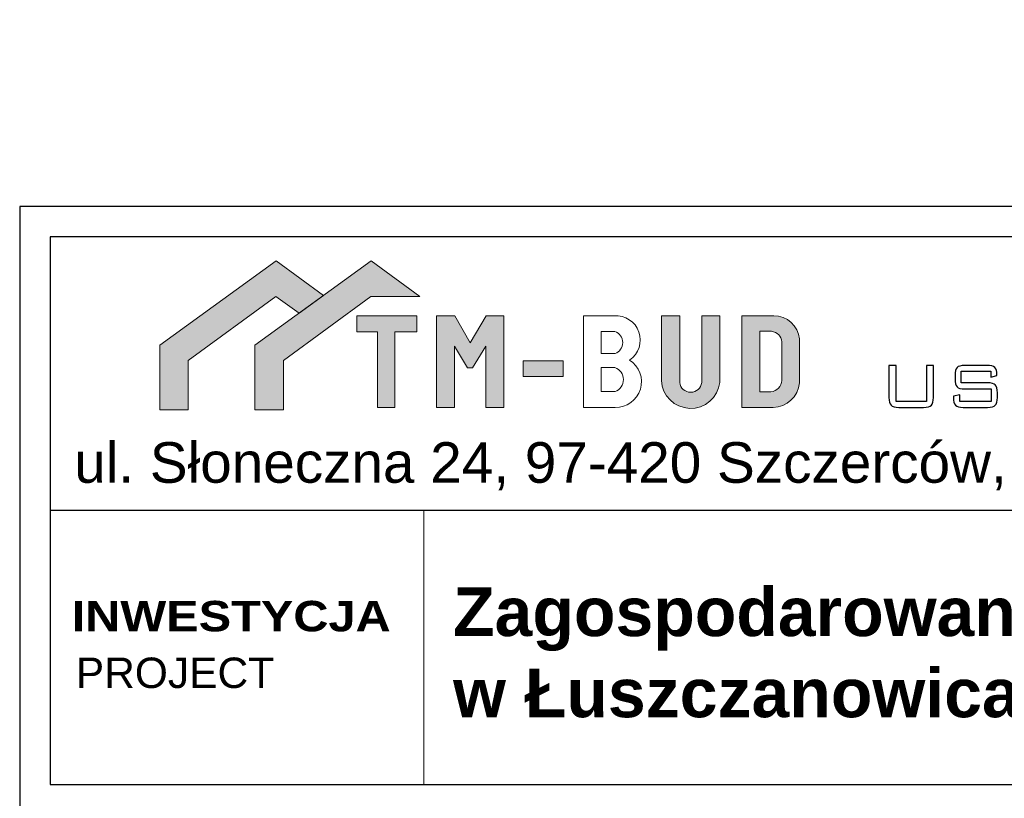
# Model space of a CAD drawing. Header units: millimetres. Extents: x 730 to 10409, y 1134 to 11940.
# Tile 47 of 49: x 3949 to 4434, y 9682 to 10066. Entities that reach past the tile are written whole.
import ezdxf

# ---------------------------------------------------------------- set-up
doc = ezdxf.new("R2010")
doc.units = ezdxf.units.MM
for name, color, linetype in [('_0', 7, 'Continuous'), ('A_opisy_ramka', 7, 'Continuous'), ('A_ramka', 7, 'Continuous')]:
    doc.layers.add(name, color=color, linetype=linetype)
doc.layers.add('wymiar', color=7, linetype='Continuous', lineweight=13)
doc.styles.add('GENERATED_STYLE_2', font='txt')
doc.styles.add('GENERATED_STYLE_6', font='txt')

msp = doc.modelspace()

# ---------------------------------------------------------------- hatches: boundary and pattern name
at = {"layer": '_0', "linetype": 'Continuous', "lineweight": 9}
for color, points in [(150, [(4018.14, 9905.84), (4018.14, 9873.97), (4032.16, 9873.97), (4032.16, 9898.41), (4075.29, 9929.95), (4086.89, 9921.7), (4098.82, 9930.36), (4075.45, 9947.43)]), (10, [(4065.03, 9905.84), (4065.03, 9873.97), (4079.05, 9873.97), (4079.05, 9898.41), (4122.18, 9929.95), (4146.28, 9929.95), (4122.35, 9947.43), (4098.82, 9930.36), (4086.89, 9921.7)]), (256, [(4115.28, 9920.36), (4115.28, 9912.55), (4125.42, 9912.55), (4125.42, 9875.25), (4134.04, 9875.25), (4134.04, 9912.55), (4144.88, 9912.55), (4144.88, 9920.36)]), (256, [(4154.58, 9875.25), (4154.58, 9920.36), (4163.52, 9920.36), (4171.19, 9907.08), (4178.96, 9920.36), (4187.68, 9920.36), (4187.68, 9875.25), (4178.85, 9875.25), (4178.85, 9905.38), (4172.34, 9894.68), (4169.81, 9894.68), (4163.44, 9905.38), (4163.44, 9875.25)]), (256, [(4265.42, 9888.51, 0.92428), (4294.16, 9887.53), (4294.16, 9920.36), (4285.27, 9920.36), (4285.27, 9887.53, -0.895057), (4274.43, 9887.53), (4274.43, 9920.36), (4265.42, 9920.36), (4265.42, 9888.51)]), (256, [(4197.23, 9898.21), (4197.23, 9890.48), (4217.04, 9890.48), (4217.04, 9898.21)])]:
    msp.add_hatch(color=color, dxfattribs=at).paths.add_polyline_path(points)
h = msp.add_hatch(color=256, dxfattribs=at)
h.paths.add_polyline_path([(4305.09, 9920.36), (4305.09, 9875.25), (4320.43, 9875.25, 0.392515), (4333.43, 9887.32), (4333.43, 9908.96, 0.392988), (4320.78, 9920.36)])
h.paths.add_polyline_path([(4313.87, 9882.9), (4313.87, 9912.75), (4319.73, 9912.75, -0.362678), (4324.84, 9907.56), (4324.84, 9888.52, -0.36902), (4319.44, 9882.9)], flags=16)

# ---------------------------------------------------------------- linework, layer by layer
at = {"color": 150, "linetype": 'ByBlock', "lineweight": 9}
msp.add_lwpolyline([(4032.16, 9873.97), (4032.16, 9898.41), (4075.29, 9929.95), (4086.89, 9921.7), (4098.82, 9930.36), (4075.45, 9947.43), (4018.14, 9905.84), (4018.14, 9873.97), (4032.16, 9873.97)], dxfattribs=at)
at = {"color": 10, "linetype": 'ByBlock', "lineweight": 9}
msp.add_lwpolyline([(4079.05, 9873.97), (4079.05, 9898.41), (4122.18, 9929.95), (4146.28, 9929.95), (4122.35, 9947.43), (4065.03, 9905.84), (4065.03, 9873.97), (4079.05, 9873.97)], dxfattribs=at)
at = {"layer": '_0', "linetype": 'ByBlock', "lineweight": 9}
for points in [[(4115.28, 9912.55), (4125.42, 9912.55), (4125.42, 9875.25), (4134.04, 9875.25), (4134.04, 9912.55), (4144.88, 9912.55), (4144.88, 9920.36), (4115.28, 9920.36), (4115.28, 9912.55)], [(4154.58, 9875.25), (4154.58, 9920.36), (4163.52, 9920.36), (4171.19, 9907.08), (4178.96, 9920.36), (4187.68, 9920.36), (4187.68, 9875.25), (4178.85, 9875.25), (4178.85, 9905.38), (4172.34, 9894.68), (4169.81, 9894.68), (4163.44, 9905.38), (4163.44, 9875.25), (4154.58, 9875.25)]]:
    msp.add_lwpolyline(points, dxfattribs=at)
for points in [[(4226.94, 9920.35), (4242.08, 9920.37), (4242.08, 9920.36, -0.772995), (4249.69, 9898.55), (4249.69, 9898.55), (4249.69, 9898.55, -0.767331), (4242.56, 9875.25), (4242.56, 9875.25), (4227.02, 9875.25), (4227.02, 9920.35)], [(4265.42, 9920.36), (4274.43, 9920.36), (4274.43, 9887.53), (4274.43, 9887.53, 0.895057), (4285.27, 9887.53), (4285.27, 9887.53), (4285.27, 9920.36), (4294.16, 9920.36), (4294.16, 9887.53), (4294.16, 9887.53, -0.92428), (4265.42, 9888.51), (4265.42, 9888.51), (4265.42, 9920.36)], [(4305.09, 9920.36), (4320.78, 9920.36), (4320.78, 9920.36, -0.392988), (4333.43, 9908.96), (4333.43, 9908.96), (4333.43, 9887.32), (4333.43, 9887.32, -0.392515), (4320.43, 9875.25), (4320.43, 9875.25), (4305.09, 9875.25), (4305.09, 9920.36)], [(4235.65, 9901.75), (4235.65, 9912.62), (4242.49, 9912.62), (4242.49, 9912.62, -0.708774), (4242.54, 9901.76), (4242.54, 9901.76), (4235.65, 9901.75)], [(4235.65, 9883.03), (4235.65, 9894.82), (4242.49, 9894.82), (4242.49, 9894.82, -0.711748), (4242.54, 9883.04), (4242.54, 9883.04), (4235.65, 9883.03)]]:
    msp.add_lwpolyline(points, format="xyb", dxfattribs=at)
msp.add_lwpolyline([(4313.87, 9912.75), (4319.73, 9912.75, -0.362678), (4324.84, 9907.56), (4324.84, 9888.52, -0.36902), (4319.44, 9882.9), (4313.87, 9882.9)], format="xyb", close=True, dxfattribs=at)
msp.add_lwpolyline([(4197.23, 9898.21), (4217.04, 9898.21), (4217.04, 9890.48), (4197.23, 9890.48)], close=True, dxfattribs=at)
at = {"layer": '_0'}
for points, knots in [([(4381.08, 9895.89), (4381.08, 9895.89), (4381.08, 9878.13), (4381.08, 9878.13), (4381.08, 9878.13), (4381.08, 9878.13), (4396.11, 9878.13), (4396.11, 9878.13), (4396.11, 9878.13), (4396.11, 9878.13), (4396.11, 9895.89), (4396.11, 9895.89), (4396.11, 9895.89), (4396.11, 9895.89), (4399.51, 9895.89), (4399.51, 9895.89), (4399.51, 9895.89), (4399.51, 9895.89), (4399.51, 9880.14), (4399.51, 9880.14), (4399.51, 9880.14), (4399.51, 9878.23), (4399.17, 9876.95), (4398.5, 9876.27), (4398.5, 9876.27), (4397.83, 9875.59), (4396.56, 9875.25), (4394.7, 9875.25), (4394.7, 9875.25), (4394.7, 9875.25), (4382.47, 9875.25), (4382.47, 9875.25), (4382.47, 9875.25), (4380.59, 9875.25), (4379.32, 9875.6), (4378.64, 9876.29), (4378.64, 9876.29), (4377.96, 9876.98), (4377.62, 9878.26), (4377.62, 9880.14), (4377.62, 9880.14), (4377.62, 9880.14), (4377.62, 9895.89), (4377.62, 9895.89), (4377.62, 9895.89), (4377.62, 9895.89), (4381.08, 9895.89), (4381.08, 9895.89)], [0, 0, 0, 0, 0.083333, 0.083333, 0.083333, 0.083333, 0.166667, 0.166667, 0.166667, 0.166667, 0.25, 0.25, 0.25, 0.25, 0.333333, 0.333333, 0.333333, 0.333333, 0.416667, 0.416667, 0.416667, 0.416667, 0.5, 0.5, 0.5, 0.5, 0.583333, 0.583333, 0.583333, 0.583333, 0.666667, 0.666667, 0.666667, 0.666667, 0.75, 0.75, 0.75, 0.75, 0.833333, 0.833333, 0.833333, 0.833333, 0.916667, 0.916667, 0.916667, 0.916667, 1, 1, 1, 1]), ([(4427.86, 9893.08), (4427.86, 9893.08), (4413.25, 9893.08), (4413.25, 9893.08), (4413.25, 9893.08), (4413.25, 9893.08), (4413.25, 9887.32), (4413.25, 9887.32), (4413.25, 9887.32), (4413.25, 9887.32), (4426.26, 9887.32), (4426.26, 9887.32), (4426.26, 9887.32), (4428.09, 9887.32), (4429.34, 9886.98), (4430.02, 9886.31), (4430.02, 9886.31), (4430.7, 9885.63), (4431.04, 9884.35), (4431.04, 9882.46), (4431.04, 9882.46), (4431.04, 9882.46), (4431.04, 9880.14), (4431.04, 9880.14), (4431.04, 9880.14), (4431.04, 9878.23), (4430.7, 9876.95), (4430.04, 9876.27), (4430.04, 9876.27), (4429.38, 9875.59), (4428.12, 9875.25), (4426.26, 9875.25), (4426.26, 9875.25), (4426.26, 9875.25), (4414.21, 9875.25), (4414.21, 9875.25), (4414.21, 9875.25), (4412.33, 9875.25), (4411.06, 9875.59), (4410.38, 9876.28), (4410.38, 9876.28), (4409.71, 9876.96), (4409.37, 9878.25), (4409.37, 9880.14), (4409.37, 9880.14), (4409.37, 9880.14), (4409.37, 9880.7), (4409.37, 9880.7), (4409.37, 9880.7), (4409.37, 9880.7), (4412.57, 9881.45), (4412.57, 9881.45), (4412.57, 9881.45), (4412.57, 9881.45), (4412.57, 9878.13), (4412.57, 9878.13), (4412.57, 9878.13), (4412.57, 9878.13), (4427.93, 9878.13), (4427.93, 9878.13), (4427.93, 9878.13), (4427.93, 9878.13), (4427.93, 9884.34), (4427.93, 9884.34), (4427.93, 9884.34), (4427.93, 9884.34), (4414.97, 9884.34), (4414.97, 9884.34), (4414.97, 9884.34), (4413.1, 9884.34), (4411.83, 9884.68), (4411.16, 9885.36), (4411.16, 9885.36), (4410.5, 9886.04), (4410.17, 9887.33), (4410.17, 9889.22), (4410.17, 9889.22), (4410.17, 9889.22), (4410.17, 9891.01), (4410.17, 9891.01), (4410.17, 9891.01), (4410.17, 9892.9), (4410.5, 9894.18), (4411.16, 9894.86), (4411.16, 9894.86), (4411.83, 9895.55), (4413.1, 9895.89), (4414.97, 9895.89), (4414.97, 9895.89), (4414.97, 9895.89), (4425.96, 9895.89), (4425.96, 9895.89), (4425.96, 9895.89), (4427.8, 9895.89), (4429.06, 9895.56), (4429.76, 9894.88), (4429.76, 9894.88), (4430.46, 9894.22), (4430.8, 9893.04), (4430.8, 9891.36), (4430.8, 9891.36), (4430.8, 9891.36), (4430.8, 9890.93), (4430.8, 9890.93), (4430.8, 9890.93), (4430.8, 9890.93), (4427.86, 9890.09), (4427.86, 9890.09), (4427.86, 9890.09), (4427.86, 9890.09), (4427.86, 9893.08), (4427.86, 9893.08)], [0, 0, 0, 0, 0.035714, 0.035714, 0.035714, 0.035714, 0.071429, 0.071429, 0.071429, 0.071429, 0.107143, 0.107143, 0.107143, 0.107143, 0.142857, 0.142857, 0.142857, 0.142857, 0.178571, 0.178571, 0.178571, 0.178571, 0.214286, 0.214286, 0.214286, 0.214286, 0.25, 0.25, 0.25, 0.25, 0.285714, 0.285714, 0.285714, 0.285714, 0.321429, 0.321429, 0.321429, 0.321429, 0.357143, 0.357143, 0.357143, 0.357143, 0.392857, 0.392857, 0.392857, 0.392857, 0.428571, 0.428571, 0.428571, 0.428571, 0.464286, 0.464286, 0.464286, 0.464286, 0.5, 0.5, 0.5, 0.5, 0.535714, 0.535714, 0.535714, 0.535714, 0.571429, 0.571429, 0.571429, 0.571429, 0.607143, 0.607143, 0.607143, 0.607143, 0.642857, 0.642857, 0.642857, 0.642857, 0.678571, 0.678571, 0.678571, 0.678571, 0.714286, 0.714286, 0.714286, 0.714286, 0.75, 0.75, 0.75, 0.75, 0.785714, 0.785714, 0.785714, 0.785714, 0.821429, 0.821429, 0.821429, 0.821429, 0.857143, 0.857143, 0.857143, 0.857143, 0.892857, 0.892857, 0.892857, 0.892857, 0.928571, 0.928571, 0.928571, 0.928571, 0.964286, 0.964286, 0.964286, 0.964286, 1, 1, 1, 1])]:
    msp.add_open_spline(points, degree=3, knots=knots, dxfattribs=at)
at = {"layer": 'A_ramka', "color": 0, "linetype": 'Continuous', "lineweight": 13}
msp.add_line((4148.25, 9689.29), (4148.25, 9824.33), dxfattribs=at)
at = {"layer": 'A_ramka'}
msp.add_lwpolyline([(4915.98, 9974.37), (3949.02, 9974.37), (3949.02, 9270.51), (3949.02, 9270.51), (3949.02, 8970.42), (4915.98, 8970.42), (4915.98, 9974.37)], dxfattribs=at)
at = {"layer": 'A_ramka', "color": 0}
for points in [[(3964.02, 9689.29), (4900.98, 9689.29), (4900.98, 9959.37), (3964.02, 9959.37)], [(3964.02, 9689.29), (4900.98, 9689.29), (4900.98, 9824.33), (3964.02, 9824.33)]]:
    msp.add_lwpolyline(points, close=True, dxfattribs=at)

# ---------------------------------------------------------------- texts
at = {"layer": 'A_opisy_ramka', "color": 0, "linetype": 'Continuous', "lineweight": 13, "char_height": 15.0046, "attachment_point": 7}
for s, insert, style in [('{\\fArial Black|b1|i0|c238|p34;INWESTYCJA}', (3974.64, 9764.59), 'GENERATED_STYLE_6'), ('{\\fArial|b0|i0|c238|p34;PROJECT}', (3976.67, 9736.64), 'GENERATED_STYLE_2')]:
    msp.add_mtext(s, dxfattribs=dict(at, insert=insert, style=style))
at = {"layer": 'wymiar', "color": 0, "linetype": 'Continuous', "lineweight": 13, "insert": (3975.89, 9834.34), "char_height": 20.0061, "attachment_point": 7, "style": 'GENERATED_STYLE_6'}
msp.add_mtext('{\\fArial|b0|i0|c238|p32;ul. Słoneczna 24, 97-420 Szczerców,}', dxfattribs=at)
at = {"layer": 'wymiar', "color": 0, "insert": (4162.68, 9722.1), "char_height": 24, "attachment_point": 7, "style": 'GENERATED_STYLE_6'}
msp.add_mtext('{\\fArial|b1|i0|c238|p32;Zagospodarowanie terenu skweru \\Pw Łuszczanowicach }', dxfattribs=at)

doc.saveas('drawing.dxf')
